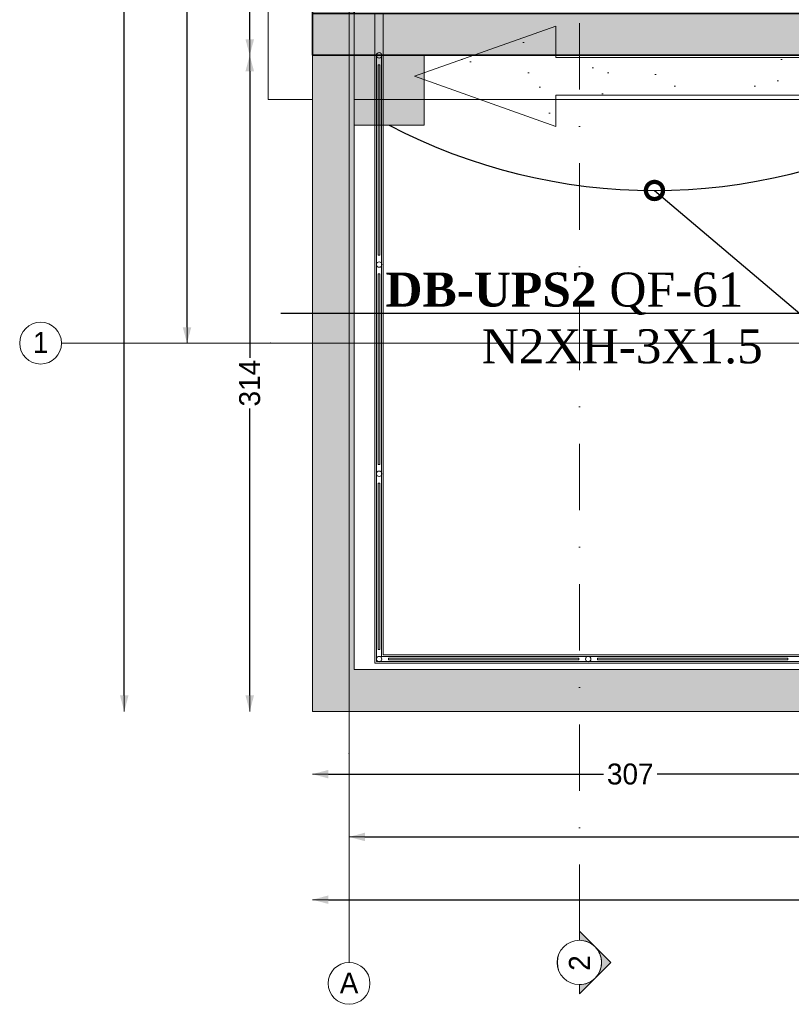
# Model space of a CAD drawing. Header units: inches. Extents: x -79624 to 52587, y -27526 to 10116.
# Tile 1 of 256: x -141 to 3548, y -27526 to -22820. Entities that reach past the tile are written whole.
import ezdxf
from ezdxf import colors
from ezdxf.entities.mleader import LeaderData, LeaderLine
from ezdxf.enums import TextEntityAlignment as Align
from ezdxf.math import Vec2, Vec3

# ---------------------------------------------------------------- set-up
doc = ezdxf.new("R2010")
doc.units = ezdxf.units.IN
doc.header["$MEASUREMENT"] = 0
doc.set_wipeout_variables(frame=1)
doc.linetypes.add('Dot & Dashed', pattern=[670.277762, 317.5, -176.388889, 0, -176.388874])
doc.linetypes.add('Wipeout_Contour', pattern=[1000, 0, -1000])
for name, color, linetype in [('- განათება', 7, 'Continuous'), ('Dimensioning - General', 7, 'Continuous'), ('Marker - Section', 7, 'Continuous'), ('New_Interior - Stair & Railing', 7, 'Continuous'), ('New_Structural - Bearing', 7, 'Continuous'), ('Structural - Bearing', 7, 'Continuous'), ('Structural - Grid', 7, 'Continuous')]:
    doc.layers.add(name, color=color, linetype=linetype)
for name, color, linetype, lineweight in [('2D Drafting - General_Pen_No__2', 8, 'Continuous', 15), ('New_Structural - Bearing_Pen_No__1', 7, 'Continuous', 13), ('Structural - Bearing_Pen_No__1', 7, 'Continuous', 13), ('Structural - Bearing_Pen_No__27', 7, 'Continuous', 35)]:
    doc.layers.add(name, color=color, linetype=linetype, lineweight=lineweight)
for name, color, linetype, lineweight, true_color in [('2D Drafting - General_Pen_No__81', 7, 'Continuous', 20, 0x6a6a6a), ('Marker - Section_Pen_No__108', 7, 'Continuous', 13, 0xfd8379), ('New_Interior - Stair & Railing_Pen_No__102', 7, 'Continuous', 13, 0xcccccc), ('Structural - Bearing_Pen_No__162', 7, 'Continuous', 25, 0xaaaaaa), ('Structural - Bearing_Pen_No__181', 7, 'Continuous', 0, 0xe8e8e8), ('Structural - Bearing_Pen_No__89', 7, 'Continuous', 20, 0x71cebe), ('Structural - Grid_Pen_No__81', 7, 'Continuous', 20, 0x6a6a6a)]:
    doc.layers.add(name, color=color, linetype=linetype, lineweight=lineweight, true_color=true_color)
doc.styles.add('CT', font='ARIALN.TTF', dxfattribs={"height": 200})
doc.styles.add('GENERATED_STYLE_1', font='txt')
doc.dimstyles.new('GENERATED_STYLE__1', dxfattribs={"dimtxt": 100, "dimasz": 76, "dimexe": 0.18, "dimexo": 0.0625, "dimgap": 0, "dimtad": 0, "dimdec": 0, "dimlfac": 0.1, "dimzin": 0, "dimdsep": 46, "dimtxsty": 'GENERATED_STYLE_1', "dimblk": 'ARROWHEAD_5', "dimblk1": 'ARROWHEAD_5', "dimblk2": 'ARROWHEAD_5', "dimcen": 0.09, "dimse1": 1, "dimse2": 1, "dimclrd": 7, "dimclre": 7, "dimclrt": 7, "dimadec": 0, "dimazin": 0, "dimtfac": 1, "dimtdec": 4, "dimtmove": 0, "dimatfit": 3, "dimfxl": 1, "dimtolj": 1, "dimtzin": 0, "dimarcsym": 0})
doc.dimstyles.new('GENERATED_STYLE__2', dxfattribs={"dimtxt": 100, "dimasz": 76, "dimexe": 0.18, "dimexo": 0.0625, "dimgap": 0, "dimtad": 0, "dimtih": 1, "dimtoh": 1, "dimdec": 0, "dimlfac": 0.1, "dimzin": 0, "dimdsep": 46, "dimtxsty": 'GENERATED_STYLE_1', "dimblk": 'ARROWHEAD_5', "dimblk1": 'ARROWHEAD_5', "dimblk2": 'ARROWHEAD_5', "dimcen": 0.09, "dimse1": 1, "dimse2": 1, "dimclrd": 7, "dimclre": 7, "dimclrt": 7, "dimadec": 0, "dimazin": 0, "dimtfac": 1, "dimtdec": 4, "dimtmove": 0, "dimatfit": 3, "dimfxl": 1, "dimtolj": 1, "dimtzin": 0, "dimarcsym": 0})

# ---------------------------------------------------------------- blocks, each defined once
blk = doc.blocks.new('Slab_1', base_point=(-47183.8, 32838))
at = {"layer": 'Structural - Bearing_Pen_No__89', "color": 123, "linetype": 'Continuous', "lineweight": 20, "true_color": 0x71cebe, "flags": 128}
blk.add_lwpolyline([(-47183.8, 32838), (-47183.8, 12903.1), (2744.3, 12903.1), (2744.3, 39238), (-23183.8, 39238), (-23183.8, 32838)], close=True, dxfattribs=at)
blk = doc.blocks.new('Slab_37', base_point=(-44021.1, 15848.1))
at = {"layer": 'Structural - Bearing', "linetype": 'Continuous', "lineweight": 0, "true_color": 0xffffff}
h = blk.add_hatch(dxfattribs=at)
h.set_pattern_fill('CARPET', style=0, pattern_type=2)
h.set_pattern_definition([(45, (0, 600), (-190.9188, 190.9188), [0, -180, 0, -270]), (110, (600, 600), (253.717, 92.3454), [0, -132, 0, -228])])
h.paths.add_polyline_path([(-44021.1, 15848.1), (-44021.1, 16029), (-46020.8, 16028.7), (-46020.8, 16178.7), (-46696.2, 15938.3), (-46020.8, 15698), (-46020.8, 15847.8)])
at = {"layer": 'Structural - Bearing_Pen_No__181', "color": 254, "linetype": 'Continuous', "lineweight": 0, "true_color": 0xe8e8e8, "flags": 128}
blk.add_lwpolyline([(-44021.1, 15848.1), (-46020.8, 15847.8), (-46020.8, 15698), (-46696.2, 15938.3), (-46020.8, 16178.7), (-46020.8, 16028.7), (-44021.1, 16029)], close=True, dxfattribs=at)
blk = doc.blocks.new('Slab_53', base_point=(-43901.5, 15826.8))
at = {"layer": 'New_Structural - Bearing_Pen_No__1', "color": 7, "linetype": 'Continuous', "lineweight": 13, "flags": 128}
blk.add_lwpolyline([(-43901.5, 15826.8), (-43901.5, 20880.3), (-47395.9, 20880.3), (-47395.9, 15826.8)], close=True, dxfattribs=at)
blk = doc.blocks.new('Wall_1', base_point=(-47183.8, 32838))
at = {"color": 254, "linetype": 'Wipeout_Contour', "lineweight": 0, "ltscale": 146416.643238}
blk.add_wipeout([(-46983.8, 13103.1), (-47183.8, 12903.1), (-46983.8, 12903.1)], dxfattribs=at).dxf.layer = 'Structural - Bearing'
at = {"color": 254, "linetype": 'Wipeout_Contour', "lineweight": 0, "ltscale": 197227.323315}
blk.add_wipeout([(-46983.8, 13103.1), (-46983.8, 16038.8), (-47183.8, 16038.8), (-47183.8, 13103.1)], dxfattribs=at).dxf.layer = 'Structural - Bearing'
at = {"layer": 'Structural - Bearing_Pen_No__27', "color": 7, "linetype": 'Continuous', "lineweight": 35}
blk.add_line((-47183.8, 16038.8), (-46983.8, 16038.8), dxfattribs=at)
at = {"color": 254, "linetype": 'Wipeout_Contour', "lineweight": 0, "ltscale": 146661.969338}
blk.add_wipeout([(-47183.8, 13103.1), (-47183.8, 12903.1), (-46983.8, 13103.1)], dxfattribs=at).dxf.layer = 'Structural - Bearing'
at = {"layer": 'Structural - Bearing_Pen_No__1', "color": 7, "linetype": 'Continuous', "lineweight": 13, "flags": 128}
for points in [[(-47183.8, 32838), (-47183.8, 12903.1)], [(-46983.8, 13103.1), (-46983.8, 16038.8)], [(-47183.8, 12903.1), (-46983.8, 12903.1)]]:
    blk.add_lwpolyline(points, dxfattribs=at)
blk = doc.blocks.new('Wall_2', base_point=(-47183.8, 12903.1))
at = {"color": 254, "linetype": 'Wipeout_Contour', "lineweight": 0, "ltscale": 124000.064232}
blk.add_wipeout([(2544.3, 13103.1), (-46983.8, 13103.1), (-46983.8, 12903.1), (2544.3, 12903.1)], dxfattribs=at).dxf.layer = 'Structural - Bearing'
at = {"layer": 'Structural - Bearing_Pen_No__1', "color": 7, "linetype": 'Continuous', "lineweight": 13, "flags": 128}
for points in [[(2544.3, 13103.1), (-46983.8, 13103.1)], [(-46983.8, 12903.1), (2744.3, 12903.1)]]:
    blk.add_lwpolyline(points, dxfattribs=at)
blk = doc.blocks.new('Wall_8', base_point=(-44313.4, 16238.8))
at = {"layer": 'Structural - Bearing_Pen_No__162', "linetype": 'Continuous', "lineweight": 25, "true_color": 0xaaaaaa}
for points in [[(-46983.8, 16038.8), (-46983.8, 16238.8), (-47183.8, 16238.8), (-47183.8, 16038.8)], [(-44313.4, 16238.8), (-46983.8, 16238.8), (-46983.8, 16038.8), (-44313.4, 16038.8)], [(-44113.4, 16238.8), (-44313.4, 16238.8), (-44113.4, 16038.8)], [(-44313.4, 16238.8), (-44313.4, 16038.8), (-44113.4, 16038.8)]]:
    blk.add_hatch(color=253, dxfattribs=at).paths.add_polyline_path(points)
at = {"layer": 'Structural - Bearing_Pen_No__1', "color": 7, "linetype": 'Continuous', "lineweight": 13}
blk.add_line((-47183.8, 16238.8), (-47183.8, 16038.8), dxfattribs=at)
at = {"layer": 'Structural - Bearing_Pen_No__27', "color": 7, "linetype": 'Continuous', "lineweight": 35}
for p, q in [((-46983.8, 16238.8), (-47183.8, 16238.8)), ((-47183.8, 16038.8), (-46983.8, 16038.8))]:
    blk.add_line(p, q, dxfattribs=at)
at = {"layer": 'Structural - Bearing_Pen_No__27', "color": 7, "linetype": 'Continuous', "lineweight": 35, "flags": 128}
for points in [[(-44313.4, 16238.8), (-46983.8, 16238.8)], [(-44113.4, 16038.8), (-44113.4, 16238.8)], [(-46983.8, 16038.8), (-44113.4, 16038.8)]]:
    blk.add_lwpolyline(points, dxfattribs=at)
blk = doc.blocks.new('Wall_15', base_point=(-47183.8, 16038.8))
at = {"layer": 'Structural - Bearing_Pen_No__162', "linetype": 'Continuous', "lineweight": 25, "true_color": 0xaaaaaa}
blk.add_hatch(color=253, dxfattribs=at).paths.add_polyline_path([(-46983.8, 16038.8), (-46983.8, 20668.2), (-47183.8, 20668.2), (-47183.8, 16038.8)])
at = {"layer": 'Structural - Bearing_Pen_No__27', "color": 7, "linetype": 'Continuous', "lineweight": 35, "flags": 128}
for points in [[(-47183.8, 20668.2), (-47183.8, 16038.8)], [(-46983.8, 16238.8), (-46983.8, 20668.2)]]:
    blk.add_lwpolyline(points, dxfattribs=at)
blk = doc.blocks.new('Railing_5')
at = {"layer": 'New_Interior - Stair & Railing_Pen_No__102', "color": 254, "linetype": 'Continuous', "lineweight": 13, "true_color": 0xcccccc}
for p, q in [((-46885.3, 16238.8), (-46885.3, 16038.8)), ((-46845.3, 16038.8), (-46845.3, 16238.8)), ((-46885.3, 16038.8), (-46885.3, 13133.1)), ((-46853.3, 16038.8), (-46877.3, 16038.8)), ((-46877.3, 16038.8), (-46877.3, 13141.1)), ((-46853.3, 13165.1), (-46853.3, 16038.8)), ((-46845.3, 13173.1), (-46845.3, 16038.8)), ((-46885.3, 13133.1), (2514.3, 13133.1)), ((-46877.3, 13141.1), (2506.3, 13141.1)), ((2482.3, 13165.1), (-46853.3, 13165.1)), ((2474.3, 13173.1), (-46845.3, 13173.1))]:
    blk.add_line(p, q, dxfattribs=at)
at = {"layer": 'New_Interior - Stair & Railing_Pen_No__102', "color": 254, "linetype": 'Continuous', "lineweight": 13, "true_color": 0xcccccc, "flags": 128}
for points in [[(-46878.3, 16038.8, 1), (-46852.3, 16038.8, 1)], [(-46878.3, 15038.8, 1), (-46852.3, 15038.8, 1)], [(-46878.3, 14038.8, 1), (-46852.3, 14038.8, 1)], [(-46878.3, 13153.1, 1), (-46852.3, 13153.1, 1)], [(-45865.3, 13140.1, 1), (-45865.3, 13166.1, 1)]]:
    blk.add_lwpolyline(points, format="xyb", close=True, dxfattribs=at)
for points in [[(-46861.3, 15993.8), (-46869.3, 15993.8), (-46869.3, 15083.8), (-46861.3, 15083.8)], [(-46861.3, 14993.8), (-46869.3, 14993.8), (-46869.3, 14083.8), (-46861.3, 14083.8)], [(-46861.3, 13993.8), (-46869.3, 13993.8), (-46869.3, 13198.1), (-46861.3, 13198.1)], [(-46820.3, 13157.1), (-46820.3, 13149.1), (-45910.3, 13149.1), (-45910.3, 13157.1)], [(-45820.3, 13157.1), (-45820.3, 13149.1), (-44910.3, 13149.1), (-44910.3, 13157.1)]]:
    blk.add_lwpolyline(points, close=True, dxfattribs=at)
blk = doc.blocks.new('Standard grid marker')
at = {"layer": 'Structural - Grid_Pen_No__81', "color": 251, "linetype": 'Continuous', "lineweight": 20, "true_color": 0x6a6a6a}
for p, q in [((1000, 0), (51328.1, 0)), ((51328.1, 0), (52328.1, 0))]:
    blk.add_line(p, q, dxfattribs=at)
blk.add_circle((52428.1, 0), 100, dxfattribs=at)
blk.add_point((51328.1, 0), dxfattribs=at)
blk.add_point((51328.1, 0), dxfattribs=at)
at = {"layer": 'Structural - Grid_Pen_No__81', "color": 251, "lineweight": 20, "true_color": 0x6a6a6a, "style": 'GENERATED_STYLE_1'}
for tag, p in [('AC_MarkerText_1_0', (-100, -144)), ('AC_MarkerText_1_1', (52428.1, -144))]:
    blk.add_attdef(tag, text='', height=100, rotation=180, dxfattribs=at).set_placement(p, align=Align.TOP_CENTER)
blk = doc.blocks.new('Standard grid marker_2')
at = {"layer": 'Structural - Grid_Pen_No__81', "color": 251, "linetype": 'Continuous', "lineweight": 20, "true_color": 0x6a6a6a}
for q in [(0, 0), (27734.9, 0)]:
    blk.add_line((1000, 0), q, dxfattribs=at)
blk.add_circle((-100, 0), 100, dxfattribs=at)
blk.add_point((1000, 0), dxfattribs=at)
blk.add_point((1000, 0), dxfattribs=at)
at = {"layer": 'Structural - Grid_Pen_No__81', "color": 251, "lineweight": 20, "true_color": 0x6a6a6a, "style": 'GENERATED_STYLE_1'}
for tag, p in [('AC_MarkerText_1_0', (-1.5, -46.7)), ('AC_MarkerText_1_1', (28933.4, -46.7))]:
    blk.add_attdef(tag, text='', height=100, rotation=270, dxfattribs=at).set_placement(p, align=Align.TOP_CENTER)
blk = doc.blocks.new('ARROWHEAD_5')
at = {"linetype": 'Continuous', "lineweight": 0}
blk.add_hatch(color=0, dxfattribs=at).paths.add_polyline_path([(-1, 0.2679), (0, 0), (-1, -0.2679)])
at = {"color": 0, "linetype": 'Continuous', "lineweight": 0}
blk.add_line((0, 0), (-1, 0), dxfattribs=at)
blk = doc.blocks.new('*D249')
at = {"layer": 'Defpoints', "color": 0, "linetype": 'Continuous', "transparency": 16777216}
for p in [(358.6, 209.2), (25258.6, 209.2), (1258.6, -26125.7)]:
    blk.add_point(p, dxfattribs=at)
at = {"layer": 'Dimensioning - General', "color": 7, "linetype": 'Continuous', "lineweight": -2, "transparency": 16777216}
for p, q in [((358.6, 133.2), (358.6, -12795.7)), ((358.6, -26049.7), (358.6, -13148.1))]:
    blk.add_line(p, q, dxfattribs=at)
at = {"layer": 'Dimensioning - General', "color": 7, "linetype": 'Continuous', "lineweight": -2, "transparency": 16777216, "xscale": 76.00000000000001, "yscale": 76.00000000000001, "zscale": 76.00000000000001}
for p, rotation in [((358.6, 209.2), 90), ((358.6, -26125.7), 270)]:
    blk.add_blockref('ARROWHEAD_5', p, dxfattribs=dict(at, rotation=rotation))
at = {"layer": 'Dimensioning - General', "color": 7, "linetype": 'Continuous', "lineweight": 13, "transparency": 16777216, "insert": (358.6, -12971.9), "char_height": 100, "attachment_point": 5, "rotation": 90, "style": 'GENERATED_STYLE_1'}
blk.add_mtext('\\A1;2633', dxfattribs=at)
blk = doc.blocks.new('*D250')
at = {"layer": 'Defpoints', "color": 0, "linetype": 'Continuous', "transparency": 16777216}
for p in [(958.6, -22989.9), (1258.6, -22989.9), (1258.6, -26125.7)]:
    blk.add_point(p, dxfattribs=at)
at = {"layer": 'Dimensioning - General', "color": 7, "linetype": 'Continuous', "lineweight": -2, "transparency": 16777216}
for p, q in [((958.6, -23065.9), (958.6, -24435.3)), ((958.6, -26049.7), (958.6, -24678.2))]:
    blk.add_line(p, q, dxfattribs=at)
at = {"layer": 'Dimensioning - General', "color": 7, "linetype": 'Continuous', "lineweight": -2, "transparency": 16777216, "xscale": 76.00000000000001, "yscale": 76.00000000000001, "zscale": 76.00000000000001}
for p, rotation in [((958.6, -22989.9), 90), ((958.6, -26125.7), 270)]:
    blk.add_blockref('ARROWHEAD_5', p, dxfattribs=dict(at, rotation=rotation))
at = {"layer": 'Dimensioning - General', "color": 7, "linetype": 'Continuous', "lineweight": 13, "transparency": 16777216, "insert": (958.6, -24556.8), "char_height": 100, "attachment_point": 5, "rotation": 90, "style": 'GENERATED_STYLE_1'}
blk.add_mtext('\\A1;314', dxfattribs=at)
blk = doc.blocks.new('*D251')
at = {"layer": 'Defpoints', "color": 0, "linetype": 'Continuous', "transparency": 16777216}
for p in [(958.6, -18360.6), (1258.7, -18360.6), (1258.6, -22989.9)]:
    blk.add_point(p, dxfattribs=at)
at = {"layer": 'Dimensioning - General', "color": 7, "linetype": 'Continuous', "lineweight": -2, "transparency": 16777216}
for p, q in [((958.6, -18436.6), (958.6, -20557.1)), ((958.6, -22913.9), (958.6, -20814.3))]:
    blk.add_line(p, q, dxfattribs=at)
at = {"layer": 'Dimensioning - General', "color": 7, "linetype": 'Continuous', "lineweight": -2, "transparency": 16777216, "xscale": 76.00000000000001, "yscale": 76.00000000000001, "zscale": 76.00000000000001}
for p, rotation in [((958.6, -18360.6), 90), ((958.6, -22989.9), 270)]:
    blk.add_blockref('ARROWHEAD_5', p, dxfattribs=dict(at, rotation=rotation))
at = {"layer": 'Dimensioning - General', "color": 7, "linetype": 'Continuous', "lineweight": 13, "transparency": 16777216, "insert": (958.6, -20685.7), "char_height": 100, "attachment_point": 5, "rotation": 90, "style": 'GENERATED_STYLE_1'}
blk.add_mtext('\\A1;463', dxfattribs=at)
blk = doc.blocks.new('*D257')
at = {"layer": 'Defpoints', "color": 0, "linetype": 'Continuous', "transparency": 16777216}
for p in [(601, -18365.8), (658.6, -18365.8), (613.8, -24365.8)]:
    blk.add_point(p, dxfattribs=at)
at = {"layer": 'Dimensioning - General', "color": 7, "linetype": 'Continuous', "lineweight": -2, "transparency": 16777216}
for p, q in [((658.6, -18441.8), (658.6, -21268.2)), ((658.6, -24289.8), (658.6, -21525.3))]:
    blk.add_line(p, q, dxfattribs=at)
at = {"layer": 'Dimensioning - General', "color": 7, "linetype": 'Continuous', "lineweight": -2, "transparency": 16777216, "xscale": 76.00000000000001, "yscale": 76.00000000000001, "zscale": 76.00000000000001}
for p, rotation in [((658.6, -18365.8), 90), ((658.6, -24365.8), 270)]:
    blk.add_blockref('ARROWHEAD_5', p, dxfattribs=dict(at, rotation=rotation))
at = {"layer": 'Dimensioning - General', "color": 7, "linetype": 'Continuous', "lineweight": 13, "transparency": 16777216, "insert": (658.6, -21396.7), "char_height": 100, "attachment_point": 5, "rotation": 90, "style": 'GENERATED_STYLE_1'}
blk.add_mtext('\\A1;600', dxfattribs=at)
blk = doc.blocks.new('*D261')
at = {"layer": 'Defpoints', "color": 0, "linetype": 'Continuous', "transparency": 16777216}
for p in [(1258.6, -26125.7), (51186.6, -26125.7), (51186.6, -27025.7)]:
    blk.add_point(p, dxfattribs=at)
at = {"layer": 'Dimensioning - General', "color": 7, "linetype": 'Continuous', "lineweight": -2, "transparency": 16777216}
for p, q in [((1334.6, -27025.7), (26032.3, -27025.7)), ((51110.6, -27025.7), (26384.7, -27025.7))]:
    blk.add_line(p, q, dxfattribs=at)
at = {"layer": 'Dimensioning - General', "color": 7, "linetype": 'Continuous', "lineweight": -2, "transparency": 16777216, "xscale": 76.00000000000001, "yscale": 76.00000000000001, "zscale": 76.00000000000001, "rotation": 180}
blk.add_blockref('ARROWHEAD_5', (1258.6, -27025.7), dxfattribs=at)
at = {"layer": 'Dimensioning - General', "color": 7, "linetype": 'Continuous', "lineweight": -2, "transparency": 16777216, "xscale": 76.00000000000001, "yscale": 76.00000000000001, "zscale": 76.00000000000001}
blk.add_blockref('ARROWHEAD_5', (51186.6, -27025.7), dxfattribs=at)
at = {"layer": 'Dimensioning - General', "color": 7, "linetype": 'Continuous', "lineweight": 13, "transparency": 16777216, "insert": (26208.5, -27025.7), "char_height": 100, "attachment_point": 5, "style": 'GENERATED_STYLE_1'}
blk.add_mtext('\\A1;4993', dxfattribs=at)
blk = doc.blocks.new('*D262')
at = {"layer": 'Defpoints', "color": 0, "linetype": 'Continuous', "transparency": 16777216}
for p in [(4328.9, -22989.9), (1258.6, -26125.7), (4328.9, -26425.7)]:
    blk.add_point(p, dxfattribs=at)
at = {"layer": 'Dimensioning - General', "color": 7, "linetype": 'Continuous', "lineweight": -2, "transparency": 16777216}
for p, q in [((1334.6, -26425.7), (2649.3, -26425.7)), ((4252.9, -26425.7), (2906.4, -26425.7))]:
    blk.add_line(p, q, dxfattribs=at)
at = {"layer": 'Dimensioning - General', "color": 7, "linetype": 'Continuous', "lineweight": -2, "transparency": 16777216, "xscale": 76.00000000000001, "yscale": 76.00000000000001, "zscale": 76.00000000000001, "rotation": 180}
blk.add_blockref('ARROWHEAD_5', (1258.6, -26425.7), dxfattribs=at)
at = {"layer": 'Dimensioning - General', "color": 7, "linetype": 'Continuous', "lineweight": -2, "transparency": 16777216, "xscale": 76.00000000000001, "yscale": 76.00000000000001, "zscale": 76.00000000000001}
blk.add_blockref('ARROWHEAD_5', (4328.9, -26425.7), dxfattribs=at)
at = {"layer": 'Dimensioning - General', "color": 7, "linetype": 'Continuous', "lineweight": 13, "transparency": 16777216, "insert": (2777.9, -26425.7), "char_height": 100, "attachment_point": 5, "style": 'GENERATED_STYLE_1'}
blk.add_mtext('\\A1;307', dxfattribs=at)
blk = doc.blocks.new('*D265')
at = {"layer": 'Defpoints', "color": 0, "linetype": 'Continuous', "transparency": 16777216}
for p in [(1433.6, -26722.8), (7433.6, -26725.7), (7433.6, -26748.7)]:
    blk.add_point(p, dxfattribs=at)
at = {"layer": 'Dimensioning - General', "color": 7, "linetype": 'Continuous', "lineweight": -2, "transparency": 16777216}
for p, q in [((1509.6, -26725.7), (4274, -26725.7)), ((7357.6, -26725.7), (4531.2, -26725.7))]:
    blk.add_line(p, q, dxfattribs=at)
at = {"layer": 'Dimensioning - General', "color": 7, "linetype": 'Continuous', "lineweight": -2, "transparency": 16777216, "xscale": 76.00000000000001, "yscale": 76.00000000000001, "zscale": 76.00000000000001, "rotation": 180}
blk.add_blockref('ARROWHEAD_5', (1433.6, -26725.7), dxfattribs=at)
at = {"layer": 'Dimensioning - General', "color": 7, "linetype": 'Continuous', "lineweight": -2, "transparency": 16777216, "xscale": 76.00000000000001, "yscale": 76.00000000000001, "zscale": 76.00000000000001}
blk.add_blockref('ARROWHEAD_5', (7433.6, -26725.7), dxfattribs=at)
at = {"layer": 'Dimensioning - General', "color": 7, "linetype": 'Continuous', "lineweight": 13, "transparency": 16777216, "insert": (4402.6, -26725.7), "char_height": 100, "attachment_point": 5, "style": 'GENERATED_STYLE_1'}
blk.add_mtext('\\A1;600', dxfattribs=at)
blk = doc.blocks.new('Cutting Plane_3', base_point=(-45907.6, 11703.1))
at = {"layer": 'Marker - Section_Pen_No__108', "color": 11, "linetype": 'Dot & Dashed', "lineweight": 13, "true_color": 0xfd8379}
blk.add_line((-45907.6, 11853.1), (-45907.6, 40288), dxfattribs=at)
at = {"color": 254, "linetype": 'Wipeout_Contour', "lineweight": 0, "ltscale": 852765.762611}
blk.add_wipeout([(-45907.6, 11809.1), (-45907.6, 11809.1), (-45953.6, 11798.6), (-45990.5, 11769.2), (-46011, 11726.7), (-46011, 11679.5), (-45990.5, 11636.9), (-45953.6, 11607.5), (-45907.6, 11597), (-45907.6, 11597), (-45907.6, 11597), (-45861.6, 11607.5), (-45824.6, 11636.9), (-45804.2, 11679.5), (-45804.2, 11726.7), (-45824.6, 11769.2), (-45861.6, 11798.6)], dxfattribs=at).dxf.layer = 'Marker - Section'
at = {"layer": 'Marker - Section_Pen_No__108', "linetype": 'Continuous', "lineweight": 13, "true_color": 0xfd8379}
for points in [[(-45907.6, 11853.1), (-45907.6, 11809.1, -0.198912), (-45832.6, 11778.1)], [(-45832.6, 11628.1), (-45757.6, 11703.1), (-45832.6, 11778.1, -0.414214)], [(-45907.6, 11553.1), (-45832.6, 11628.1, -0.198912), (-45907.6, 11597)]]:
    blk.add_hatch(color=11, dxfattribs=at).paths.add_polyline_path(points)
at = {"layer": 'Marker - Section_Pen_No__108', "color": 11, "linetype": 'Continuous', "lineweight": 13, "true_color": 0xfd8379, "flags": 128}
for points in [[(-45907.6, 11853.1), (-45907.6, 11809.1, -0.198912), (-45832.6, 11778.1)], [(-45832.6, 11628.1, 0.414214), (-45832.6, 11778.1), (-45757.6, 11703.1)], [(-45907.6, 11553.1), (-45907.6, 11597, 0.198912), (-45832.6, 11628.1)]]:
    blk.add_lwpolyline(points, format="xyb", close=True, dxfattribs=at)
at = {"layer": 'Marker - Section_Pen_No__108', "color": 11, "linetype": 'Continuous', "lineweight": 13, "true_color": 0xfd8379}
blk.add_circle((-45907.6, 11703.1), 106.1, dxfattribs=at)
at = {"layer": 'Marker - Section_Pen_No__108', "color": 11, "lineweight": 13, "true_color": 0xfd8379, "insert": (-45857.6, 11663.2), "char_height": 100, "attachment_point": 7, "rotation": 90, "style": 'GENERATED_STYLE_1'}
blk.add_mtext('\\A1;{\\pql;\\pt0;\\fBOG 2018|b0|i0|c0|p0;\\W1.000000;2}', dxfattribs=at)
blk = doc.blocks.new('_DotSmall')
at = {"color": 0, "linetype": 'ByBlock', "const_width": 0.5}
blk.add_lwpolyline([(-0.0625, 0, 1), (0.0625, 0, 1)], format="xyb", close=True, dxfattribs=at)

msp = doc.modelspace()

# ---------------------------------------------------------------- block references
at = {"layer": 'New_Interior - Stair & Railing', "color": 7, "linetype": 'Continuous', "lineweight": 13}
msp.add_blockref('Railing_5', (48442.34395, -39028.7776), dxfattribs=at)
at = {"layer": 'New_Structural - Bearing', "color": 7, "linetype": 'Continuous', "lineweight": 13}
msp.add_blockref('Slab_53', (4540.81988, -23202.02274), dxfattribs=at)
at = {"layer": 'Structural - Bearing', "color": 123, "linetype": 'Continuous', "lineweight": 20, "true_color": 0x71cebe}
msp.add_blockref('Slab_1', (1258.55593, -6190.79663), dxfattribs=at)
at = {"layer": 'Structural - Bearing', "color": 254, "linetype": 'Continuous', "lineweight": 0, "true_color": 0xe8e8e8}
msp.add_blockref('Slab_37', (4421.28234, -23180.66712), dxfattribs=at)

# ---------------------------------------------------------------- dimensions: what is measured, and where the dimension line sits
at = {"layer": 'Dimensioning - General', "color": 7, "linetype": 'Continuous', "lineweight": 13}
dim = msp.add_linear_dim(base=(658.55594, -18365.79663), p1=(613.7892, -24365.79663), p2=(600.9987, -18365.79663), angle=90, dimstyle='GENERATED_STYLE__1', dxfattribs=at)
dim.commit()
dim.dimension.update_dxf_attribs({"geometry": '*D257', "text_midpoint": (658.55594, -21396.73313), "dimtype": 160, "text_rotation": 90})
dim = msp.add_linear_dim(base=(7433.55593, -26725.72242), p1=(1433.55593, -26722.75099), p2=(7433.55593, -26748.65767), dimstyle='GENERATED_STYLE__2', dxfattribs=at)
dim.commit()
dim.dimension.update_dxf_attribs({"geometry": '*D265', "text_midpoint": (4402.61944, -26725.72242), "dimtype": 160})

# ---------------------------------------------------------------- next in the draw order: block references
at = {"layer": 'Structural - Bearing', "color": 7, "lineweight": 35}
msp.add_blockref('Wall_1', (1258.55593, -6190.79663), dxfattribs=at)

# ---------------------------------------------------------------- next in the draw order: hatches: boundary and pattern name
at = {"layer": '- განათება', "linetype": 'Continuous', "lineweight": 0, "true_color": 0xbf0000}
msp.add_hatch(color=12, dxfattribs=at).paths.add_polyline_path([(1458.55591, -22989.93129), (1792.43164, -22989.93129), (1792.43164, -23323.80702), (1458.55591, -23323.80702)])

# ---------------------------------------------------------------- next in the draw order: linework, layer by layer
at = {"layer": '- განათება', "color": 8, "linetype": 'Continuous', "lineweight": 15, "flags": 128}
msp.add_lwpolyline([(1458.55591, -22989.93129), (1792.43164, -22989.93129), (1792.43164, -23323.80702), (1458.55591, -23323.80702)], close=True, dxfattribs=at)

# ---------------------------------------------------------------- next in the draw order: block references
at = {"layer": 'Structural - Bearing', "color": 7, "lineweight": 35}
for name, p in [('Wall_15', (1258.55593, -22989.93129)), ('Wall_8', (4128.91754, -22789.93129)), ('Wall_2', (1258.55593, -26125.72241))]:
    msp.add_blockref(name, p, dxfattribs=at)
at = {"layer": 'Structural - Grid', "color": 8, "linetype": 'Continuous', "lineweight": 15}
ref = msp.add_blockref('Standard grid marker', (52386.62821, -24365.79663), dxfattribs=dict(at, zscale=1000, rotation=180))
ref.add_attrib('AC_MarkerText_1_1', '1', dxfattribs={"layer": 'Structural - Grid_Pen_No__81', "color": 251, "lineweight": 20, "true_color": 0x6a6a6a, "height": 100, "rotation": 360, "style": 'GENERATED_STYLE_1'}).set_placement((-41.44407, -24312.81482), align=Align.TOP_CENTER)

# ---------------------------------------------------------------- next in the draw order: dimensions: what is measured, and where the dimension line sits
at = {"layer": 'Dimensioning - General', "color": 7, "linetype": 'Continuous', "lineweight": 13}
for base, p1, p2, picture, middle in [((958.55594, -18360.58402), (1258.55593, -22989.93129), (1258.72346, -18360.58402), '*D251', (958.55594, -20685.68517)), ((958.55594, -22989.93129), (1258.55593, -26125.72241), (1258.55593, -22989.93129), '*D250', (958.55594, -24556.76335))]:
    dim = msp.add_linear_dim(base=base, p1=p1, p2=p2, angle=90, dimstyle='GENERATED_STYLE__1', dxfattribs=at)
    dim.commit()
    dim.dimension.update_dxf_attribs({"geometry": picture, "text_midpoint": middle, "dimtype": 160, "text_rotation": 90})

# ---------------------------------------------------------------- next in the draw order: block references
at = {"layer": 'Structural - Grid', "color": 8, "linetype": 'Continuous', "lineweight": 15}
ref = msp.add_blockref('Standard grid marker_2', (1433.55593, -27325.72241), dxfattribs=dict(at, zscale=1000, rotation=90))
ref.add_attrib('AC_MarkerText_1', 'A', dxfattribs={"layer": 'Structural - Grid_Pen_No__81', "color": 251, "lineweight": 20, "true_color": 0x6a6a6a, "height": 100, "rotation": 360, "style": 'GENERATED_STYLE_1'}).set_placement((1433.55593, -27373.90424), align=Align.TOP_CENTER)

# ---------------------------------------------------------------- next in the draw order: dimensions: what is measured, and where the dimension line sits
at = {"layer": 'Dimensioning - General', "color": 7, "linetype": 'Continuous', "lineweight": 13}
dim = msp.add_linear_dim(base=(358.55594, 209.20337), p1=(1258.55593, -26125.72241), p2=(25258.55593, 209.20337), angle=90, dimstyle='GENERATED_STYLE__1', dxfattribs=at)
dim.commit()
dim.dimension.update_dxf_attribs({"geometry": '*D249', "text_midpoint": (358.55594, -12971.91402), "dimtype": 160, "text_rotation": 90})
for base, p2, picture, middle in [((4328.92608, -26425.72242), (4328.92608, -22989.93129), '*D262', (2777.859, -26425.72242)), ((51186.62821, -27025.72242), (51186.62821, -26125.72241), '*D261', (26208.50107, -27025.72242))]:
    dim = msp.add_linear_dim(base=base, p1=(1258.55593, -26125.72241), p2=p2, dimstyle='GENERATED_STYLE__2', dxfattribs=at)
    dim.commit()
    dim.dimension.update_dxf_attribs({"geometry": picture, "text_midpoint": middle, "dimtype": 160})

# ---------------------------------------------------------------- next in the draw order: block references
at = {"layer": 'Marker - Section', "color": 11, "lineweight": 13, "true_color": 0xfd8379}
msp.add_blockref('Cutting Plane_3', (2534.77037, -27325.72241), dxfattribs=at)

# ---------------------------------------------------------------- next in the draw order: hatches: boundary and pattern name
at = {"layer": '2D Drafting - General_Pen_No__81', "linetype": 'Continuous', "lineweight": 0, "true_color": 0x4f4f4f}
h = msp.add_hatch(color=251, dxfattribs=at)
h.paths.add_polyline_path([(1258.55593, -26125.72241), (51186.62821, -26125.72241), (51186.62821, 209.20337), (25258.55593, 209.20337), (25258.55593, -6190.79663), (1258.55593, -6190.79663)])
h.paths.add_polyline_path([(1458.55593, -25925.72241), (50986.62821, -25925.72241), (50986.62821, 9.20337), (25458.55593, 9.20337), (25458.55593, -6390.79663), (1458.55593, -6390.79663)], flags=0)

# ---------------------------------------------------------------- next in the draw order: linework, layer by layer
at = {"layer": '- განათება', "color": 1}
msp.add_arc((2893.74098, -20904.37991), 2731.68053, 242.33677798, 297.66322202, dxfattribs=at)
at = {"layer": '2D Drafting - General_Pen_No__2', "color": 8, "linetype": 'Continuous', "lineweight": 15, "flags": 128}
for points in [[(1258.55593, -26125.72241), (51186.62821, -26125.72241), (51186.62821, 209.20337), (25258.55593, 209.20337), (25258.55593, -6190.79663), (1258.55593, -6190.79663)], [(1458.55593, -25925.72241), (50986.62821, -25925.72241), (50986.62821, 9.20337), (25458.55593, 9.20337), (25458.55593, -6390.79663), (1458.55593, -6390.79663)]]:
    msp.add_lwpolyline(points, close=True, dxfattribs=at)

# ---------------------------------------------------------------- next in the draw order: leaders
at = {"layer": '- განათება', "color": 7}
ml = msp.add_multileader_mtext('Standard', dxfattribs=at)
ml.set_content('\\pxt14;{\\fSylfaen|b1|i0|c0|p18;DB-UPS2 \\fSylfaen|b0|i0|c0|p18;\\C1;QF-61          \\C7;N2XH-3X1.5}', color=7, style='CT')
ml.set_leader_properties()
ml.set_arrow_properties(name='DOTSMALL')
ml.build(insert=Vec2(0, 0))
ml.multileader.update_dxf_attribs({"has_dogleg": 0, "text_left_attachment_type": 6, "text_right_attachment_type": 6, "dogleg_length": 9, "arrow_head_size": 163.78543})
ctx = ml.context
ctx.base_point, ctx.char_height, ctx.arrow_head_size, ctx.landing_gap_size, ctx.plane_origin = Vec3(1890.48506, -24223.3269), 162.6117418, 163.78543, 54.59514, Vec3(-11005.79022, -40549.59084)
ctx.left_attachment, ctx.right_attachment, ctx.text_align_type = 6, 6, 1
notes = []
notes.append((ctx, [(0, (1, 1, 0), (3597.77953, -24223.3269), (-1, 0), 9, [(2, [(2893.74098, -23636.06044)], 0, [])])]))
ctx.mtext.insert, ctx.mtext.width, ctx.mtext.defined_height, ctx.mtext.alignment, ctx.mtext.flow_direction = Vec3(2739.6323, -24028.19281), 2403.0225903, 231.60879, 2, 5
for ctx, leaders in notes:
    for number, flags, end, landing, length, lines in leaders:
        leader = LeaderData()
        leader.index, (leader.has_last_leader_line, leader.has_dogleg_vector, leader.attachment_direction) = number, flags
        leader.last_leader_point, leader.dogleg_vector, leader.dogleg_length = Vec3(end), Vec3(landing), length
        for number, points, colour, breaks in lines:
            line = LeaderLine()
            line.index, line.vertices, line.color, line.breaks = number, Vec3.list(points), colors.encode_raw_color(colour), breaks
            leader.lines.append(line)
        ctx.leaders.append(leader)

doc.saveas('drawing.dxf')
